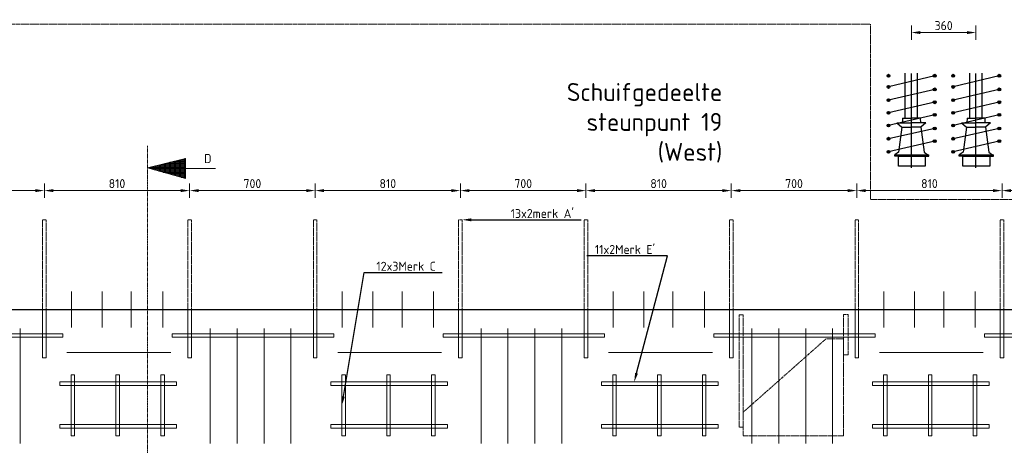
# Model space of a CAD drawing. Header units: millimetres. Extents: x -8028558 to 327273, y -63352 to 83293.
# Tile 183 of 195: x 291168 to 296656, y 10408 to 12780. Entities that reach past the tile are written whole.
import ezdxf
from ezdxf import colors
from ezdxf.entities.mleader import LeaderData, LeaderLine
from ezdxf.math import Vec2, Vec3

# ---------------------------------------------------------------- set-up
doc = ezdxf.new("R2010")
doc.units = ezdxf.units.MM
for name, pattern in [('NLCS-HIDDEN', [4, 2, -2]), ('XX-AFBREEK', [7, 4, -1, 1, -1]), ('ZZ-HIDDEN-SO', [4, 2, -2])]:
    doc.linetypes.add(name, pattern=pattern)
for name, color, linetype, lineweight in [('B-CO-BC-AFBREEKLIJN-G', 7, 'XX-AFBREEK', 18), ('B-CO-BC-BETONVORM-GD', 90, 'Continuous', 25), ('B-CO-BC-BETONVORM-GN', 10, 'ZZ-HIDDEN-SO', 13), ('B-CO-BC-BETONVORM_GEWAPEND-T70', 210, 'Continuous', 70), ('B-CO-BC-VOORSPANNING-GD', 200, 'Continuous', 25), ('B-CO-BC-WAPENING-G', 170, 'Continuous', 18), ('B-CO-BC-WAPENING_HOOFDWAPENING-G', 170, 'Continuous', 18), ('B-CO-BC-WAPENING_HOOFDWAPENING-GN', 140, 'NLCS-HIDDEN', 13), ('N-CO-BC-WAPENING_LOOPLIJN-G', 10, 'Continuous', 18), ('X-XX-AL-M', 7, 'Continuous', 18), ('X-XX-AL-VERWIJZING-T25', 7, 'Continuous', 25)]:
    doc.layers.add(name, color=color, linetype=linetype, lineweight=lineweight)
doc.styles.add('NLCS-ISO-MM20-T25', font='NLCS-ISO.ttf', dxfattribs={"height": 50})
doc.styles.add('NLCS-ISO-MM20-T50', font='NLCS-ISO.ttf', dxfattribs={"height": 100})
doc.dimstyles.new('NLCS-MM20-T25-PIJL_L0_H4', dxfattribs={"dimscale": 20, "dimtxt": 2.5, "dimasz": 2.5, "dimexe": 2, "dimexo": 2, "dimgap": 0.7, "dimtad": 1, "dimdec": 0, "dimzin": 0, "dimdsep": 46, "dimtxsty": 'NLCS-ISO-MM20-T25', "dimcen": 0, "dimdle": 2, "dimclrd": 256, "dimclre": 256, "dimclrt": 256, "dimadec": 4, "dimazin": 0, "dimtfac": 1, "dimtdec": 3, "dimtofl": 0, "dimtmove": 0, "dimatfit": 3, "dimfxl": 2, "dimfxlon": 1, "dimtfillclr": 256, "dimtolj": 1, "dimtzin": 0, "dimlwd": -1, "dimlwe": -1, "dimarcsym": 0})

# ---------------------------------------------------------------- blocks, each defined once
blk = doc.blocks.new('*D1035')
at = {"layer": 'X-XX-AL-M', "transparency": 16777216}
for p, q in [((290605.8, 11787.5), (290605.8, 11867.5)), ((291305.6, 11787.5), (291305.6, 11867.5)), ((290655.8, 11827.5), (291255.6, 11827.5))]:
    blk.add_line(p, q, dxfattribs=at)
for points in [[(290655.8, 11835.8), (290655.8, 11819.1), (290605.8, 11827.5)], [(291255.6, 11835.8), (291255.6, 11819.1), (291305.6, 11827.5)]]:
    blk.add_solid(points, dxfattribs=at)
at = {"layer": 'X-XX-AL-M', "transparency": 16777216, "insert": (290955.7, 11866.5), "char_height": 50, "attachment_point": 5, "style": 'NLCS-ISO-MM20-T25'}
blk.add_mtext('\\A1;700', dxfattribs=at)
blk = doc.blocks.new('*D1036')
at = {"layer": 'X-XX-AL-M', "transparency": 16777216}
for p, q in [((291305.6, 11787.5), (291305.6, 11867.5)), ((292115.3, 11787.5), (292115.3, 11867.5)), ((291355.6, 11827.5), (292065.3, 11827.5))]:
    blk.add_line(p, q, dxfattribs=at)
for points in [[(291355.6, 11835.8), (291355.6, 11819.1), (291305.6, 11827.5)], [(292065.3, 11835.8), (292065.3, 11819.1), (292115.3, 11827.5)]]:
    blk.add_solid(points, dxfattribs=at)
at = {"layer": 'X-XX-AL-M', "transparency": 16777216, "insert": (291710.4, 11866.5), "char_height": 50, "attachment_point": 5, "style": 'NLCS-ISO-MM20-T25'}
blk.add_mtext('\\A1;810', dxfattribs=at)
blk = doc.blocks.new('*D1037')
at = {"layer": 'X-XX-AL-M', "transparency": 16777216}
for p, q in [((292115.3, 11787.5), (292115.3, 11867.5)), ((292815.1, 11787.5), (292815.1, 11867.5)), ((292165.3, 11827.5), (292765.1, 11827.5))]:
    blk.add_line(p, q, dxfattribs=at)
for points in [[(292165.3, 11835.8), (292165.3, 11819.1), (292115.3, 11827.5)], [(292765.1, 11835.8), (292765.1, 11819.1), (292815.1, 11827.5)]]:
    blk.add_solid(points, dxfattribs=at)
at = {"layer": 'X-XX-AL-M', "transparency": 16777216, "insert": (292465.2, 11866.5), "char_height": 50, "attachment_point": 5, "style": 'NLCS-ISO-MM20-T25'}
blk.add_mtext('\\A1;700', dxfattribs=at)
blk = doc.blocks.new('*D1038')
at = {"layer": 'X-XX-AL-M', "transparency": 16777216}
for p, q in [((292815.1, 11787.5), (292815.1, 11867.5)), ((293624.8, 11787.5), (293624.8, 11867.5)), ((292865.1, 11827.5), (293574.8, 11827.5))]:
    blk.add_line(p, q, dxfattribs=at)
for points in [[(292865.1, 11835.8), (292865.1, 11819.1), (292815.1, 11827.5)], [(293574.8, 11835.8), (293574.8, 11819.1), (293624.8, 11827.5)]]:
    blk.add_solid(points, dxfattribs=at)
at = {"layer": 'X-XX-AL-M', "transparency": 16777216, "insert": (293220, 11866.5), "char_height": 50, "attachment_point": 5, "style": 'NLCS-ISO-MM20-T25'}
blk.add_mtext('\\A1;810', dxfattribs=at)
blk = doc.blocks.new('*D1039')
at = {"layer": 'X-XX-AL-M', "transparency": 16777216}
for p, q in [((293624.8, 11787.5), (293624.8, 11867.5)), ((294324.6, 11787.5), (294324.6, 11867.5)), ((293674.8, 11827.5), (294274.6, 11827.5))]:
    blk.add_line(p, q, dxfattribs=at)
for points in [[(293674.8, 11835.8), (293674.8, 11819.1), (293624.8, 11827.5)], [(294274.6, 11835.8), (294274.6, 11819.1), (294324.6, 11827.5)]]:
    blk.add_solid(points, dxfattribs=at)
at = {"layer": 'X-XX-AL-M', "transparency": 16777216, "insert": (293974.7, 11866.5), "char_height": 50, "attachment_point": 5, "style": 'NLCS-ISO-MM20-T25'}
blk.add_mtext('\\A1;700', dxfattribs=at)
blk = doc.blocks.new('*D1040')
at = {"layer": 'X-XX-AL-M', "transparency": 16777216}
for p, q in [((294324.6, 11787.5), (294324.6, 11867.5)), ((295134.4, 11787.5), (295134.4, 11867.5)), ((294374.6, 11827.5), (295084.4, 11827.5))]:
    blk.add_line(p, q, dxfattribs=at)
for points in [[(294374.6, 11835.8), (294374.6, 11819.1), (294324.6, 11827.5)], [(295084.4, 11835.8), (295084.4, 11819.1), (295134.4, 11827.5)]]:
    blk.add_solid(points, dxfattribs=at)
at = {"layer": 'X-XX-AL-M', "transparency": 16777216, "insert": (294729.5, 11866.5), "char_height": 50, "attachment_point": 5, "style": 'NLCS-ISO-MM20-T25'}
blk.add_mtext('\\A1;810', dxfattribs=at)
blk = doc.blocks.new('*D1041')
at = {"layer": 'X-XX-AL-M', "transparency": 16777216}
for p, q in [((295134.4, 11787.5), (295134.4, 11867.5)), ((295834.2, 11787.5), (295834.2, 11867.5)), ((295184.4, 11827.5), (295784.2, 11827.5))]:
    blk.add_line(p, q, dxfattribs=at)
for points in [[(295184.4, 11835.8), (295184.4, 11819.1), (295134.4, 11827.5)], [(295784.2, 11835.8), (295784.2, 11819.1), (295834.2, 11827.5)]]:
    blk.add_solid(points, dxfattribs=at)
at = {"layer": 'X-XX-AL-M', "transparency": 16777216, "insert": (295484.3, 11866.5), "char_height": 50, "attachment_point": 5, "style": 'NLCS-ISO-MM20-T25'}
blk.add_mtext('\\A1;700', dxfattribs=at)
blk = doc.blocks.new('*D1042')
at = {"layer": 'X-XX-AL-M', "transparency": 16777216}
for p, q in [((295834.2, 11787.5), (295834.2, 11867.5)), ((296643.9, 11787.5), (296643.9, 11867.5)), ((295884.2, 11827.5), (296593.9, 11827.5))]:
    blk.add_line(p, q, dxfattribs=at)
for points in [[(295884.2, 11835.8), (295884.2, 11819.1), (295834.2, 11827.5)], [(296593.9, 11835.8), (296593.9, 11819.1), (296643.9, 11827.5)]]:
    blk.add_solid(points, dxfattribs=at)
at = {"layer": 'X-XX-AL-M', "transparency": 16777216, "insert": (296239, 11866.5), "char_height": 50, "attachment_point": 5, "style": 'NLCS-ISO-MM20-T25'}
blk.add_mtext('\\A1;810', dxfattribs=at)
blk = doc.blocks.new('*D1043')
at = {"layer": 'X-XX-AL-M', "transparency": 16777216}
for p, q in [((296643.9, 11787.5), (296643.9, 11867.5)), ((297343.7, 11787.5), (297343.7, 11867.5)), ((296693.9, 11827.5), (297293.7, 11827.5))]:
    blk.add_line(p, q, dxfattribs=at)
for points in [[(296693.9, 11835.8), (296693.9, 11819.1), (296643.9, 11827.5)], [(297293.7, 11835.8), (297293.7, 11819.1), (297343.7, 11827.5)]]:
    blk.add_solid(points, dxfattribs=at)
at = {"layer": 'X-XX-AL-M', "transparency": 16777216, "insert": (296993.8, 11866.5), "char_height": 50, "attachment_point": 5, "style": 'NLCS-ISO-MM20-T25'}
blk.add_mtext('\\A1;700', dxfattribs=at)
blk = doc.blocks.new('*D1151')
at = {"layer": 'X-XX-AL-M', "transparency": 16777216}
for p, q in [((296138.3, 12668.4), (296138.3, 12748.4)), ((296498.3, 12668.4), (296498.3, 12748.4)), ((296188.3, 12708.4), (296448.3, 12708.4))]:
    blk.add_line(p, q, dxfattribs=at)
for points in [[(296188.3, 12716.7), (296188.3, 12700), (296138.3, 12708.4)], [(296448.3, 12716.7), (296448.3, 12700), (296498.3, 12708.4)]]:
    blk.add_solid(points, dxfattribs=at)
at = {"layer": 'X-XX-AL-M', "transparency": 16777216, "insert": (296318.3, 12747.4), "char_height": 50, "attachment_point": 5, "style": 'NLCS-ISO-MM20-T25'}
blk.add_mtext('\\A1;360', dxfattribs=at)

msp = doc.modelspace()

# ---------------------------------------------------------------- hatches: boundary and pattern name
at = {"layer": 'N-CO-BC-WAPENING_LOOPLIJN-G', "ltscale": 500, "true_color": 0x636466}
h = msp.add_hatch(dxfattribs=at)
h.set_pattern_fill('ANGLE', color=251)
h.set_pattern_definition([(0, (-1376469.593, -153196.154), (0, 6.985), [5.08, -1.905]), (90, (-1376469.593, -153196.154), (-6.985, 4e-16), [5.08, -1.905])])
h.paths.add_polyline_path([(292092, 12007), (291880.6, 11954.2), (291880.6, 11953.9), (292092, 11894.5)])

# ---------------------------------------------------------------- linework, layer by layer
at = {"layer": 'B-CO-BC-AFBREEKLIJN-G', "flags": 128}
msp.add_lwpolyline([(291879.5, 7660.9), (291880, 12076.3)], dxfattribs=at)
at = {"layer": 'B-CO-BC-BETONVORM-GD', "flags": 128}
msp.add_lwpolyline([(286154.1, 11164.7), (306174.1, 11164.7)], dxfattribs=at)
at = {"layer": 'B-CO-BC-BETONVORM-GN', "flags": 128}
for points in [[(290377.7, 12754.8), (295910.6, 12754.8)], [(295910.6, 12754.8), (295910.6, 11777)], [(295910.6, 11777), (296730.6, 11777)]]:
    msp.add_lwpolyline(points, dxfattribs=at)
at = {"layer": 'B-CO-BC-VOORSPANNING-GD', "ltscale": 500, "flags": 128}
for points in [[(296011.2, 12467.8), (296003.2, 12467.8)], [(296003.2, 12467.8), (296019.2, 12467.8)], [(296011.2, 12475.8), (296011.2, 12459.8)], [(296268.5, 12467.8), (296260.5, 12467.8)], [(296260.5, 12467.8), (296276.5, 12467.8)], [(296268.5, 12475.8), (296268.5, 12459.8)], [(296371.2, 12467.8), (296363.2, 12467.8)], [(296363.2, 12467.8), (296379.2, 12467.8)], [(296371.2, 12475.8), (296371.2, 12459.8)], [(296628.5, 12467.8), (296620.5, 12467.8)], [(296620.5, 12467.8), (296636.5, 12467.8)], [(296628.5, 12475.8), (296628.5, 12459.8)], [(296011.2, 12405.5), (296003.2, 12405.5)], [(296003.2, 12405.5), (296019.2, 12405.5)], [(296011.2, 12413.5), (296011.2, 12397.5)], [(296371.2, 12405.5), (296363.2, 12405.5)], [(296363.2, 12405.5), (296379.2, 12405.5)], [(296371.2, 12413.5), (296371.2, 12397.5)], [(296268.5, 12391.5), (296260.5, 12391.5)], [(296260.5, 12391.5), (296276.5, 12391.5)], [(296268.5, 12399.5), (296268.5, 12383.5)], [(296628.5, 12391.5), (296620.5, 12391.5)], [(296620.5, 12391.5), (296636.5, 12391.5)], [(296628.5, 12399.5), (296628.5, 12383.5)], [(296011.2, 12331.4), (296003.2, 12331.4)], [(296003.2, 12331.4), (296019.2, 12331.4)], [(296011.2, 12339.4), (296011.2, 12323.4)], [(296268.5, 12319.8), (296260.5, 12319.8)], [(296260.5, 12319.8), (296276.5, 12319.8)], [(296268.5, 12327.8), (296268.5, 12311.8)], [(296371.2, 12331.4), (296363.2, 12331.4)], [(296363.2, 12331.4), (296379.2, 12331.4)], [(296371.2, 12339.4), (296371.2, 12323.4)], [(296628.5, 12319.8), (296620.5, 12319.8)], [(296620.5, 12319.8), (296636.5, 12319.8)], [(296628.5, 12327.8), (296628.5, 12311.8)], [(296011.2, 12261.3), (296003.2, 12261.3)], [(296003.2, 12261.3), (296019.2, 12261.3)], [(296011.2, 12269.3), (296011.2, 12253.3)], [(296268.5, 12250.2), (296260.5, 12250.2)], [(296260.5, 12250.2), (296276.5, 12250.2)], [(296268.5, 12258.2), (296268.5, 12242.2)], [(296371.2, 12261.3), (296363.2, 12261.3)], [(296363.2, 12261.3), (296379.2, 12261.3)], [(296371.2, 12269.3), (296371.2, 12253.3)], [(296628.5, 12250.2), (296620.5, 12250.2)], [(296620.5, 12250.2), (296636.5, 12250.2)], [(296628.5, 12258.2), (296628.5, 12242.2)], [(296011.2, 12190.7), (296003.2, 12190.7)], [(296003.2, 12190.7), (296019.2, 12190.7)], [(296011.2, 12198.7), (296011.2, 12182.7)], [(296371.2, 12190.7), (296363.2, 12190.7)], [(296363.2, 12190.7), (296379.2, 12190.7)], [(296371.2, 12198.7), (296371.2, 12182.7)], [(296268.5, 12174), (296260.5, 12174)], [(296260.5, 12174), (296276.5, 12174)], [(296268.5, 12182), (296268.5, 12166)], [(296628.5, 12174), (296620.5, 12174)], [(296620.5, 12174), (296636.5, 12174)], [(296628.5, 12182), (296628.5, 12166)], [(296011.2, 12116.6), (296003.2, 12116.6)], [(296003.2, 12116.6), (296019.2, 12116.6)], [(296011.2, 12124.6), (296011.2, 12108.6)], [(296268.5, 12103.3), (296260.5, 12103.3)], [(296260.5, 12103.3), (296276.5, 12103.3)], [(296268.5, 12111.3), (296268.5, 12095.3)], [(296371.2, 12116.6), (296363.2, 12116.6)], [(296363.2, 12116.6), (296379.2, 12116.6)], [(296371.2, 12124.6), (296371.2, 12108.6)], [(296628.5, 12103.3), (296620.5, 12103.3)], [(296620.5, 12103.3), (296636.5, 12103.3)], [(296628.5, 12111.3), (296628.5, 12095.3)], [(296011.2, 12043.7), (296003.2, 12043.7)], [(296003.2, 12043.7), (296019.2, 12043.7)], [(296011.2, 12051.7), (296011.2, 12035.7)], [(296045.7, 12019.4), (296045.7, 12027.4)], [(296065.7, 12019.4), (296045.7, 12019.4)], [(296065.7, 11964.4), (296065.7, 12019.4)], [(296065.7, 12019.4), (296215.7, 12019.4)], [(296215.7, 12019.4), (296215.7, 11964.4)], [(296215.7, 12019.4), (296235.7, 12019.4)], [(296235.7, 12019.4), (296235.7, 12027.4)], [(296371.2, 12043.7), (296363.2, 12043.7)], [(296363.2, 12043.7), (296379.2, 12043.7)], [(296371.2, 12051.7), (296371.2, 12035.7)], [(296405.7, 12019.4), (296405.7, 12027.4)], [(296425.7, 12019.4), (296405.7, 12019.4)], [(296425.7, 11964.4), (296425.7, 12019.4)], [(296425.7, 12019.4), (296575.7, 12019.4)], [(296575.7, 12019.4), (296575.7, 11964.4)], [(296575.7, 12019.4), (296595.7, 12019.4)], [(296595.7, 12019.4), (296595.7, 12027.4)], [(296215.7, 11964.4), (296065.7, 11964.4)], [(296575.7, 11964.4), (296425.7, 11964.4)]]:
    msp.add_lwpolyline(points, dxfattribs=at)
at = {"layer": 'B-CO-BC-VOORSPANNING-GD', "ltscale": 5, "flags": 128}
for points in [[(296268.5, 12467.8), (296011.2, 12405.5)], [(296104.2, 12230.9), (296103.5, 12481.9)], [(296138.3, 11955.1), (296138.3, 12480.2)], [(296172.4, 12230.9), (296173.1, 12481.9)], [(296628.5, 12467.8), (296371.2, 12405.5)], [(296464.2, 12230.9), (296463.5, 12481.9)], [(296498.3, 11955.1), (296498.3, 12480.2)], [(296532.4, 12230.9), (296533.1, 12481.9)], [(296268.5, 12391.5), (296011.2, 12331.4)], [(296628.5, 12391.5), (296371.2, 12331.4)], [(296268.5, 12319.8), (296011.2, 12261.3)], [(296628.5, 12319.8), (296371.2, 12261.3)], [(296268.5, 12250.2), (296011.2, 12190.7)], [(296628.5, 12250.2), (296371.2, 12190.7)], [(296057.7, 12206.1), (296085.7, 12181.1)], [(296089.5, 12231), (296088.1, 12205.7)], [(296187.1, 12231), (296188.5, 12205.7)], [(296218.8, 12206.1), (296190.8, 12181.1)], [(296417.7, 12206.1), (296445.7, 12181.1)], [(296449.5, 12231), (296448.1, 12205.7)], [(296547.1, 12231), (296548.5, 12205.7)], [(296578.8, 12206.1), (296550.8, 12181.1)], [(296268.5, 12174), (296011.2, 12116.6)], [(296085.7, 12181.1), (296066.2, 12041.7)], [(296190.8, 12181.1), (296210.3, 12041.7)], [(296628.5, 12174), (296371.2, 12116.6)], [(296445.7, 12181.1), (296426.2, 12041.7)], [(296550.8, 12181.1), (296570.3, 12041.7)], [(296268.5, 12103.3), (296011.2, 12043.7)], [(296628.5, 12103.3), (296371.2, 12043.7)], [(296066.2, 12041.7), (296045.7, 12027.4)], [(296045.7, 12027.4), (296235.7, 12027.4)], [(296210.3, 12041.7), (296230.9, 12027.4)], [(296426.2, 12041.7), (296405.7, 12027.4)], [(296405.7, 12027.4), (296595.7, 12027.4)], [(296570.3, 12041.7), (296590.9, 12027.4)]]:
    msp.add_lwpolyline(points, dxfattribs=at)
at = {"layer": 'B-CO-BC-VOORSPANNING-GD', "flags": 128}
for points in [[(296057.7, 12206.1), (296138.3, 12206.1)], [(296089.5, 12231), (296138.3, 12231)], [(296187.1, 12231), (296138.3, 12231)], [(296218.8, 12206.1), (296138.3, 12206.1)], [(296417.7, 12206.1), (296498.3, 12206.1)], [(296449.5, 12231), (296498.3, 12231)], [(296547.1, 12231), (296498.3, 12231)], [(296578.8, 12206.1), (296498.3, 12206.1)], [(296085.7, 12181.1), (296138.3, 12181.1)], [(296190.8, 12181.1), (296138.3, 12181.1)], [(296445.7, 12181.1), (296498.3, 12181.1)], [(296550.8, 12181.1), (296498.3, 12181.1)]]:
    msp.add_lwpolyline(points, dxfattribs=at)
at = {"layer": 'B-CO-BC-VOORSPANNING-GD', "ltscale": 500}
for centre in [(296011.2, 12467.8), (296268.5, 12467.8), (296371.2, 12467.8), (296628.5, 12467.8), (296011.2, 12405.5), (296371.2, 12405.5), (296268.5, 12391.5), (296628.5, 12391.5), (296011.2, 12331.4), (296268.5, 12319.8), (296371.2, 12331.4), (296628.5, 12319.8), (296011.2, 12261.3), (296268.5, 12250.2), (296371.2, 12261.3), (296628.5, 12250.2), (296011.2, 12190.7), (296371.2, 12190.7), (296268.5, 12174), (296628.5, 12174), (296011.2, 12116.6), (296268.5, 12103.3), (296371.2, 12116.6), (296628.5, 12103.3), (296011.2, 12043.7), (296371.2, 12043.7)]:
    msp.add_circle(centre, 8, dxfattribs=at)
at = {"layer": 'B-CO-BC-WAPENING-G', "flags": 128}
msp.add_lwpolyline([(292092, 11950.8), (292260.5, 11950.8)], dxfattribs=at)
at = {"layer": 'B-CO-BC-WAPENING_HOOFDWAPENING-G', "flags": 128}
for points in [[(291456.6, 11064.7), (291456.6, 11264.7)], [(291627.3, 11064.7), (291627.3, 11264.7)], [(291789.9, 11064.7), (291789.9, 11264.7)], [(291965.4, 11064.7), (291965.4, 11264.7)], [(292966.1, 11064.7), (292966.1, 11264.7)], [(293136.8, 11064.7), (293136.8, 11264.7)], [(293299.5, 11064.7), (293299.5, 11264.7)], [(293475, 11064.7), (293475, 11264.7)], [(294475.6, 11064.7), (294475.6, 11264.7)], [(294646.3, 11064.7), (294646.3, 11264.7)], [(294809, 11064.7), (294809, 11264.7)], [(294984.5, 11064.7), (294984.5, 11264.7)], [(295985.2, 11064.7), (295985.2, 11264.7)], [(296155.9, 11064.7), (296155.9, 11264.7)], [(296318.5, 11064.7), (296318.5, 11264.7)], [(296494, 11064.7), (296494, 11264.7)], [(291295.6, 10894.7), (291295.6, 11164.7)], [(291315.6, 10894.7), (291315.6, 11164.7)], [(292105.3, 10894.7), (292105.3, 11164.7)], [(292125.3, 10894.7), (292125.3, 11164.7)], [(292805.1, 10894.7), (292805.1, 11164.7)], [(292825.1, 10894.7), (292825.1, 11164.7)], [(293614.8, 10894.7), (293614.8, 11164.7)], [(293634.8, 10894.7), (293634.8, 11164.7)], [(294314.6, 10894.7), (294314.6, 11164.7)], [(294334.6, 10894.7), (294334.6, 11164.7)], [(295124.4, 10894.7), (295124.4, 11164.7)], [(295144.4, 10894.7), (295144.4, 11164.7)], [(295824.2, 10894.7), (295824.2, 11164.7)], [(295844.2, 10894.7), (295844.2, 11164.7)], [(296633.9, 10894.7), (296633.9, 11164.7)], [(296653.9, 10894.7), (296653.9, 11164.7)], [(291170.8, 11058.9), (291170.8, 10417.3)], [(292230.3, 11058.9), (292230.3, 10417.3)], [(292380.3, 11058.9), (292380.3, 10417.3)], [(292530.3, 11058.9), (292530.3, 10417.3)], [(292680.3, 11058.9), (292680.3, 10417.3)], [(293739.8, 11058.9), (293739.8, 10417.3)], [(293889.8, 11058.9), (293889.8, 10417.3)], [(294039.8, 11058.9), (294039.8, 10417.3)], [(294189.8, 11058.9), (294189.8, 10417.3)], [(295249.4, 11058.9), (295249.4, 10417.3)], [(295399.4, 11058.9), (295399.4, 10417.3)], [(295549.4, 11058.9), (295549.4, 10417.3)], [(295699.4, 11058.9), (295699.4, 10417.3)], [(291431.4, 10925.9), (292010.4, 10925.9)], [(292941, 10925.9), (293519.9, 10925.9)], [(294450.5, 10925.9), (295029.4, 10925.9)], [(295960, 10925.9), (296539, 10925.9)], [(291295.6, 10894.7), (291315.6, 10894.7)], [(292105.3, 10894.7), (292125.3, 10894.7)], [(292805.1, 10894.7), (292825.1, 10894.7)], [(293614.8, 10894.7), (293634.8, 10894.7)], [(294314.6, 10894.7), (294334.6, 10894.7)], [(295124.4, 10894.7), (295144.4, 10894.7)], [(295824.2, 10894.7), (295844.2, 10894.7)], [(296633.9, 10894.7), (296653.9, 10894.7)]]:
    msp.add_lwpolyline(points, dxfattribs=at)
at = {"layer": 'B-CO-BC-WAPENING_HOOFDWAPENING-G'}
for points in [[(290508.8, 11009.7), (291408.8, 11009.7), (291408.8, 11029.7), (290508.8, 11029.7)], [(292018.3, 11009.7), (292918.3, 11009.7), (292918.3, 11029.7), (292018.3, 11029.7)], [(293527.9, 11009.7), (294427.9, 11009.7), (294427.9, 11029.7), (293527.9, 11029.7)], [(295037.4, 11009.7), (295937.4, 11009.7), (295937.4, 11029.7), (295037.4, 11029.7)], [(296546.9, 11009.7), (297446.9, 11009.7), (297446.9, 11029.7), (296546.9, 11029.7)], [(291392.5, 10740.7), (292042.5, 10740.7), (292042.5, 10760.7), (291392.5, 10760.7)], [(291454.4, 10460.7), (291474.4, 10460.7), (291474.4, 10800.7), (291454.4, 10800.7)], [(291704.4, 10460.7), (291724.4, 10460.7), (291724.4, 10800.7), (291704.4, 10800.7)], [(291954.4, 10460.7), (291974.4, 10460.7), (291974.4, 10800.7), (291954.4, 10800.7)], [(292902, 10740.7), (293552, 10740.7), (293552, 10760.7), (292902, 10760.7)], [(292964, 10460.7), (292984, 10460.7), (292984, 10800.7), (292964, 10800.7)], [(293214, 10460.7), (293234, 10460.7), (293234, 10800.7), (293214, 10800.7)], [(293464, 10460.7), (293484, 10460.7), (293484, 10800.7), (293464, 10800.7)], [(294411.5, 10740.7), (295061.5, 10740.7), (295061.5, 10760.7), (294411.5, 10760.7)], [(294473.5, 10460.7), (294493.5, 10460.7), (294493.5, 10800.7), (294473.5, 10800.7)], [(294723.5, 10460.7), (294743.5, 10460.7), (294743.5, 10800.7), (294723.5, 10800.7)], [(294973.5, 10460.7), (294993.5, 10460.7), (294993.5, 10800.7), (294973.5, 10800.7)], [(295921.1, 10740.7), (296571.1, 10740.7), (296571.1, 10760.7), (295921.1, 10760.7)], [(295983, 10460.7), (296003, 10460.7), (296003, 10800.7), (295983, 10800.7)], [(296233, 10460.7), (296253, 10460.7), (296253, 10800.7), (296233, 10800.7)], [(296483, 10460.7), (296503, 10460.7), (296503, 10800.7), (296483, 10800.7)], [(291392.5, 10503.2), (292042.5, 10503.2), (292042.5, 10523.2), (291392.5, 10523.2)], [(292902, 10503.2), (293552, 10503.2), (293552, 10523.2), (292902, 10523.2)], [(294411.5, 10503.2), (295061.5, 10503.2), (295061.5, 10523.2), (294411.5, 10523.2)], [(295921.1, 10503.2), (296571.1, 10503.2), (296571.1, 10523.2), (295921.1, 10523.2)]]:
    msp.add_lwpolyline(points, close=True, dxfattribs=at)
at = {"layer": 'B-CO-BC-WAPENING_HOOFDWAPENING-GN', "flags": 128}
for points in [[(291295.6, 11164.7), (291295.6, 11664.7)], [(291295.6, 11664.7), (291315.6, 11664.7)], [(291315.6, 11664.7), (291315.6, 11164.7)], [(292105.3, 11164.7), (292105.3, 11664.7)], [(292105.3, 11664.7), (292125.3, 11664.7)], [(292125.3, 11664.7), (292125.3, 11164.7)], [(292805.1, 11164.7), (292805.1, 11664.7)], [(292805.1, 11664.7), (292825.1, 11664.7)], [(292825.1, 11664.7), (292825.1, 11164.7)], [(293614.8, 11164.7), (293614.8, 11664.7)], [(293614.8, 11664.7), (293634.8, 11664.7)], [(293634.8, 11664.7), (293634.8, 11164.7)], [(294314.6, 11164.7), (294314.6, 11664.7)], [(294314.6, 11664.7), (294334.6, 11664.7)], [(294334.6, 11664.7), (294334.6, 11164.7)], [(295124.4, 11164.7), (295124.4, 11664.7)], [(295124.4, 11664.7), (295144.4, 11664.7)], [(295144.4, 11664.7), (295144.4, 11164.7)], [(295824.2, 11164.7), (295824.2, 11664.7)], [(295824.2, 11664.7), (295844.2, 11664.7)], [(295844.2, 11664.7), (295844.2, 11164.7)], [(296633.9, 11164.7), (296633.9, 11664.7)], [(296633.9, 11664.7), (296653.9, 11664.7)], [(296653.9, 11664.7), (296653.9, 11164.7)], [(295663, 11001.7), (295201.7, 10593)], [(295760.3, 11001.7), (295663, 11001.7)], [(295760.3, 10460.5), (295760.3, 11001.7)], [(295201.7, 10509.2), (295201.7, 10460.5)], [(295201.7, 10460.5), (295760.3, 10460.5)]]:
    msp.add_lwpolyline(points, dxfattribs=at)
at = {"layer": 'B-CO-BC-WAPENING_HOOFDWAPENING-GN'}
for points in [[(295179.4, 11135.1), (295201.7, 11135.1), (295201.7, 10509.2), (295179.4, 10509.2)], [(295760.3, 10911.3), (295785.6, 10911.3), (295785.6, 11137.3), (295760.3, 11137.3)]]:
    msp.add_lwpolyline(points, close=True, dxfattribs=at)
at = {"layer": 'N-CO-BC-WAPENING_LOOPLIJN-G', "ltscale": 500, "flags": 128}
for points in [[(291880, 11954.1), (292092, 12007)], [(292092, 12007), (292092, 11894.5)], [(292092, 11894.5), (291880, 11954.1)]]:
    msp.add_lwpolyline(points, dxfattribs=at)

# ---------------------------------------------------------------- texts
at = {"layer": 'B-CO-BC-BETONVORM_GEWAPEND-T70', "ltscale": 500, "attachment_point": 3}
for s, width, insert, char_height, style in [('Schuifgedeelte steunpunt 19 (West)', 1070.171, (295084.6, 12427), 100, 'NLCS-ISO-MM20-T50'), ('D', 332.893, (292237.2, 12031.1), 50, 'NLCS-ISO-MM20-T25')]:
    msp.add_mtext_dynamic_manual_height_columns(s, width=width, gutter_width=35, heights=[0], dxfattribs=dict(at, insert=insert, char_height=char_height, style=style))

# ---------------------------------------------------------------- dimensions: what is measured, and where the dimension line sits
at = {"layer": 'X-XX-AL-M'}
for base, p1, p2, picture, middle in [((296498.3, 12708.4), (296138.3, 12480.2), (296498.3, 12480.2), '*D1151', (296318.3, 12747.4)), ((291305.6, 11827.5), (290605.8, 11664.7), (291305.6, 11664.7), '*D1035', (290955.7, 11866.5)), ((292115.3, 11827.5), (291305.6, 11664.7), (292115.3, 11664.7), '*D1036', (291710.4, 11866.5)), ((292815.1, 11827.5), (292115.3, 11664.7), (292815.1, 11664.7), '*D1037', (292465.2, 11866.5)), ((293624.8, 11827.5), (292815.1, 11664.7), (293624.8, 11664.7), '*D1038', (293220, 11866.5)), ((294324.6, 11827.5), (293624.8, 11664.7), (294324.6, 11664.7), '*D1039', (293974.7, 11866.5)), ((295134.4, 11827.5), (294324.6, 11664.7), (295134.4, 11664.7), '*D1040', (294729.5, 11866.5)), ((295834.2, 11827.5), (295134.4, 11664.7), (295834.2, 11664.7), '*D1041', (295484.3, 11866.5)), ((296643.9, 11827.5), (295834.2, 11664.7), (296643.9, 11664.7), '*D1042', (296239, 11866.5)), ((297343.7, 11827.5), (296643.9, 11664.7), (297343.7, 11664.7), '*D1043', (296993.8, 11866.5))]:
    dim = msp.add_linear_dim(base=base, p1=p1, p2=p2, dimstyle='NLCS-MM20-T25-PIJL_L0_H4', dxfattribs=at)
    dim.commit()
    dim.dimension.update_dxf_attribs({"geometry": picture, "text_midpoint": middle})

# ---------------------------------------------------------------- leaders
at = {"layer": 'X-XX-AL-VERWIJZING-T25'}
ml = msp.add_multileader_mtext('Standard', dxfattribs=at)
ml.set_content("13x2merk A'", color=256, style='NLCS-ISO-MM20-T25')
ml.set_leader_properties(color=256, linetype='ByLayer', lineweight=-1)
ml.build(insert=Vec2(0, 0))
ml.multileader.update_dxf_attribs({"text_left_attachment_type": 5, "text_right_attachment_type": 5, "dogleg_length": 50, "arrow_head_size": 50})
ctx = ml.context
ctx.base_point, ctx.char_height, ctx.arrow_head_size, ctx.landing_gap_size, ctx.plane_origin = Vec3(293887.2, 11664.7), 50, 50, 18, Vec3(293634.8, 11664.7)
ctx.left_attachment, ctx.right_attachment = 5, 5
notes = []
notes.append((ctx, [(0, (1, 1, 0), (293837.2, 11664.7), (1, 0), 50, [(0, [(293634.8, 11664.7)], 0, [])])]))
ctx.mtext.insert, ctx.mtext.flow_direction = Vec3(293905.2, 11724.7), 5
ml = msp.add_multileader_mtext('Standard', dxfattribs=at)
ml.set_content("11x2Merk E'", color=256, style='NLCS-ISO-MM20-T25')
ml.set_leader_properties(color=256, linetype='ByLayer', lineweight=-1)
ml.build(insert=Vec2(0, 0))
ml.multileader.update_dxf_attribs({"text_left_attachment_type": 5, "text_right_attachment_type": 5, "dogleg_length": 50, "arrow_head_size": 50})
ctx = ml.context
ctx.base_point, ctx.char_height, ctx.arrow_head_size, ctx.landing_gap_size, ctx.plane_origin = Vec3(294356.3, 11464.2), 50, 50, 18, Vec3(294743.5, 10760.7)
ctx.left_attachment, ctx.right_attachment = 5, 5
notes.append((ctx, [(0, (1, 1, 0), (294779.8, 11464.2), (-1, 0), 50, [(0, [(294593.5, 10760.7)], 0, [])])]))
ctx.mtext.insert, ctx.mtext.flow_direction = Vec3(294374.3, 11524.2), 5
ml = msp.add_multileader_mtext('Standard', dxfattribs=at)
ml.set_content('12x3Merk C', color=256, style='NLCS-ISO-MM20-T25')
ml.set_leader_properties(color=256, linetype='ByLayer', lineweight=-1)
ml.build(insert=Vec2(0, 0))
ml.multileader.update_dxf_attribs({"text_left_attachment_type": 5, "text_right_attachment_type": 5, "dogleg_length": 50, "arrow_head_size": 50})
ctx = ml.context
ctx.base_point, ctx.char_height, ctx.arrow_head_size, ctx.landing_gap_size, ctx.plane_origin = Vec3(293138.6, 11370.8), 50, 50, 18, Vec3(292964, 10630.7)
ctx.left_attachment, ctx.right_attachment = 5, 5
notes.append((ctx, [(0, (1, 1, 0), (293088.6, 11370.8), (1, 0), 50, [(0, [(292964, 10630.7)], 0, [])])]))
ctx.mtext.insert, ctx.mtext.flow_direction = Vec3(293156.6, 11430.8), 5
for ctx, leaders in notes:
    for number, flags, end, landing, length, lines in leaders:
        leader = LeaderData()
        leader.index, (leader.has_last_leader_line, leader.has_dogleg_vector, leader.attachment_direction) = number, flags
        leader.last_leader_point, leader.dogleg_vector, leader.dogleg_length = Vec3(end), Vec3(landing), length
        for number, points, colour, breaks in lines:
            line = LeaderLine()
            line.index, line.vertices, line.color, line.breaks = number, Vec3.list(points), colors.encode_raw_color(colour), breaks
            leader.lines.append(line)
        ctx.leaders.append(leader)

doc.saveas('drawing.dxf')
